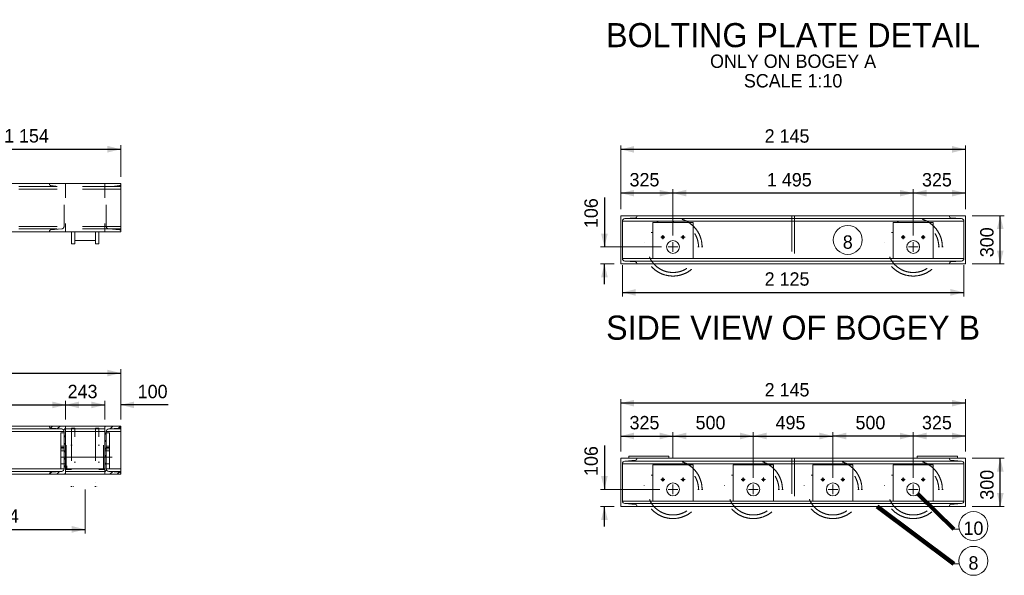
# Model space of a CAD drawing. Header units: millimetres. Extents: x -91343 to -63338, y -767328 to -747548.
# Tile 7 of 42: x -81494 to -75366, y -763368 to -759912. Entities that reach past the tile are written whole.
import ezdxf
from ezdxf.enums import TextEntityAlignment as Align

# ---------------------------------------------------------------- set-up
doc = ezdxf.new("R2010")
doc.units = ezdxf.units.MM
doc.header["$MEASUREMENT"] = 0
for name, pattern in [('DGN Style 2', [396.127113, 237.676268, -158.450845]), ('DGN Style 4', [634.199507, 316.90169, -158.450845, 0.396127, -158.450845]), ('DGN Style 5', [277.288979, 118.838134, -158.450845]), ('DGN Style 6', [753.433768, 0.396127, -158.450845, 277.288979, -158.450845, 0.396127, -158.450845])]:
    doc.linetypes.add(name, pattern=pattern)
doc.styles.add('Style-ENGINEERING', font='ENGINEERING.shx')
doc.styles.add('Style-ENGINEERING_0', font='ENGINEERING.shx')
doc.dimstyles.new('MetricMM', dxfattribs={"dimtxt": 3, "dimasz": 3, "dimexe": 1.5, "dimexo": 1.5, "dimgap": 1.5, "dimtad": 1, "dimdec": 0, "dimzin": 7, "dimtxsty": 'Style-ENGINEERING_0', "dimcen": 0.09, "dimclrd": 1, "dimclre": 1, "dimclrt": 7, "dimadec": 0, "dimazin": 3, "dimtfac": 1, "dimtdec": 0, "dimtofl": 0, "dimtmove": 0, "dimatfit": 3, "dimfxl": 1, "dimtzin": 7, "dimlwd": -1, "dimlwe": 0, "dimarcsym": 0})

# ---------------------------------------------------------------- blocks, each defined once
blk = doc.blocks.new('DIN 300x100x46kgm_6')
at = {"color": 7, "linetype": 'Continuous', "lineweight": 0, "flags": 128}
blk.add_lwpolyline([(100, 4.6, 0.39104), (92.6, 12.6), (24.7, 18, -0.39104), (10, 34), (10, 266, -0.39104), (24.7, 282), (92.6, 287.4, 0.39104), (100, 295.4), (100, 300), (0, 300), (0, 0), (100, 0), (100, 4.6)], format="xyb", close=True, dxfattribs=at)
blk = doc.blocks.new('DIN 300x100x46kgm_7')
at = {"color": 7, "linetype": 'Continuous', "lineweight": 0, "extrusion": (0, 0, -1), "flags": 128}
blk.add_lwpolyline([(-100, 4.6, -0.39104), (-92.6, 12.6), (-24.7, 18, 0.39104), (-10, 34), (-10, 266, 0.39104), (-24.7, 282), (-92.6, 287.4, -0.39104), (-100, 295.4), (-100, 300), (0, 300), (0, 0), (-100, 0), (-100, 4.6)], format="xyb", close=True, dxfattribs=at)
blk = doc.blocks.new('DIN 300x100x46kgm_8')
at = {"color": 7, "linetype": 'Continuous', "lineweight": 0, "flags": 128}
blk.add_lwpolyline([(100, 4.6, 0.39104), (92.6, 12.6), (24.7, 18, -0.39104), (10, 34), (10, 266, -0.39104), (24.7, 282), (92.6, 287.4, 0.39104), (100, 295.4), (100, 300), (0, 300), (0, 0), (100, 0), (100, 4.6)], format="xyb", close=True, dxfattribs=at)
blk = doc.blocks.new('DIN 300x100x46kgm_9')
at = {"color": 7, "linetype": 'Continuous', "lineweight": 0, "extrusion": (0, 0, -1), "flags": 128}
blk.add_lwpolyline([(-100, 4.6, -0.39104), (-92.6, 12.6), (-24.7, 18, 0.39104), (-10, 34), (-10, 266, 0.39104), (-24.7, 282), (-92.6, 287.4, -0.39104), (-100, 295.4), (-100, 300), (0, 300), (0, 0), (-100, 0), (-100, 4.6)], format="xyb", close=True, dxfattribs=at)
blk = doc.blocks.new('*U579')
at = {"color": 7, "linetype": 'DGN Style 6', "lineweight": 0, "extrusion": (0, 0, -1), "flags": 128}
for points in [[(181.2, 65), (-181.2, 65), (-181.2, 85), (181.2, 85), (181.2, 65)], [(76.2, 118.5), (-76.2, 118.5), (-76.2, 113.5), (76.2, 113.5), (76.2, 118.5)], [(181.2, -85), (-181.2, -85), (-181.2, -65), (181.2, -65), (181.2, -85)], [(76.2, -113.5), (-76.2, -113.5), (-76.2, -118.5), (76.2, -118.5), (76.2, -113.5)]]:
    blk.add_lwpolyline(points, close=True, dxfattribs=at)
for points in [[(159, 65), (159, -65)], [(-76.2, 85), (-76.2, 113.5), (76.2, 113.5), (76.2, 85)], [(-159, -65), (-159, 65)], [(-76.2, -85), (-76.2, -113.5), (76.2, -113.5), (76.2, -85)]]:
    blk.add_lwpolyline(points, dxfattribs=at)
blk = doc.blocks.new('*U578')
at = {"color": 1, "linetype": 'DGN Style 4', "lineweight": 0}
blk.add_line((167.8, 0), (-167.8, 0), dxfattribs=at)
at = {"color": 7, "linetype": 'DGN Style 6', "lineweight": 0, "extrusion": (0, 0, -1), "rotation": 89.99999999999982}
blk.add_blockref('*U579', (0, 0.1), dxfattribs=at)
blk = doc.blocks.new('*D586')
at = {"color": 1, "linetype": 'Continuous', "transparency": 16777216}
for p, q in [((-3749.3, -4870.4), (-3624.4, -4870.4)), ((-3228.9, -4870.4), (-3524.4, -4870.4))]:
    blk.add_line(p, q, dxfattribs=at)
at = {"color": 1, "linetype": 'Continuous', "lineweight": 0, "transparency": 16777216}
for p, q in [((-3624.4, -4960.7), (-3624.4, -4845.5)), ((-3524.4, -4960.7), (-3524.4, -4845.5))]:
    blk.add_line(p, q, dxfattribs=at)
at = {"color": 1, "linetype": 'Continuous', "lineweight": 0, "transparency": 16777216, "extrusion": (0, 0, -1)}
blk.add_solid([(3707.7, -4849.6), (3624.4, -4870.4), (3707.7, -4891.2)], dxfattribs=at)
at = {"color": 1, "linetype": 'Continuous', "lineweight": 0, "transparency": 16777216}
blk.add_solid([(-3441.2, -4891.2), (-3524.4, -4870.4), (-3441.2, -4849.6)], dxfattribs=at)
at = {"layer": 'Defpoints', "color": 7, "linetype": 'Continuous', "lineweight": 0, "transparency": 16777216}
for p in [(-3624.4, -4870.4), (-3324, -4870.4), (-3624.4, -5002.3), (-3524.4, -5002.3)]:
    blk.add_point(p, dxfattribs=at)
at = {"color": 7, "linetype": 'Continuous', "lineweight": 0, "transparency": 16777216, "style": 'Style-ENGINEERING'}
blk.add_text('100', height=83.25, dxfattribs=at).set_placement((-3419, -4787.2), align=Align.MIDDLE_LEFT)
blk = doc.blocks.new('*D588')
at = {"color": 1, "linetype": 'Continuous', "lineweight": 0, "transparency": 16777216}
for p, q in [((-11684.5, -4960.7), (-11684.5, -4647.6)), ((-3524.4, -4960.7), (-3524.4, -4647.6))]:
    blk.add_line(p, q, dxfattribs=at)
at = {"color": 1, "linetype": 'Continuous', "transparency": 16777216}
blk.add_line((-11684.5, -4672.6), (-3524.4, -4672.6), dxfattribs=at)
at = {"color": 1, "linetype": 'Continuous', "lineweight": 0, "transparency": 16777216}
blk.add_solid([(-11601.2, -4693.4), (-11684.5, -4672.6), (-11601.2, -4651.8)], dxfattribs=at)
at = {"color": 1, "linetype": 'Continuous', "lineweight": 0, "transparency": 16777216, "extrusion": (0, 0, -1)}
blk.add_solid([(3607.7, -4651.8), (3524.4, -4672.6), (3607.7, -4693.4)], dxfattribs=at)
at = {"layer": 'Defpoints', "color": 7, "linetype": 'Continuous', "lineweight": 0, "transparency": 16777216}
for p in [(-7604.5, -4672.6), (-3524.4, -4672.6), (-11684.5, -5002.3), (-3524.4, -5002.3)]:
    blk.add_point(p, dxfattribs=at)
at = {"color": 7, "linetype": 'Continuous', "lineweight": 0, "transparency": 16777216, "style": 'Style-ENGINEERING'}
blk.add_text('8 160', height=83.25, dxfattribs=at).set_placement((-7780.5, -4589.4), align=Align.MIDDLE_LEFT)
blk = doc.blocks.new('*D595')
at = {"color": 1, "linetype": 'Continuous', "lineweight": 0, "transparency": 16777216}
for p, q in [((-413.1, -3652.2), (-413.1, -3256.1)), ((1732.1, -3652.2), (1732.1, -3256.1))]:
    blk.add_line(p, q, dxfattribs=at)
at = {"color": 1, "linetype": 'Continuous', "transparency": 16777216}
blk.add_line((1732.1, -3281), (-413.1, -3281), dxfattribs=at)
at = {"color": 1, "linetype": 'Continuous', "lineweight": 0, "transparency": 16777216}
blk.add_solid([(-329.9, -3301.8), (-413.1, -3281), (-329.9, -3260.2)], dxfattribs=at)
at = {"color": 1, "linetype": 'Continuous', "lineweight": 0, "transparency": 16777216, "extrusion": (0, 0, -1)}
blk.add_solid([(-1648.8, -3260.2), (-1732.1, -3281), (-1648.8, -3301.8)], dxfattribs=at)
at = {"layer": 'Defpoints', "color": 7, "linetype": 'Continuous', "lineweight": 0, "transparency": 16777216}
for p in [(-413.1, -3281), (659.5, -3281), (-413.1, -3693.8), (1732.1, -3693.8)]:
    blk.add_point(p, dxfattribs=at)
at = {"color": 7, "linetype": 'Continuous', "lineweight": 0, "transparency": 16777216, "style": 'Style-ENGINEERING'}
blk.add_text('2 145', height=83.25, dxfattribs=at).set_placement((482.5, -3197.8), align=Align.MIDDLE_LEFT)
blk = doc.blocks.new('*D596')
at = {"color": 1, "linetype": 'Continuous', "lineweight": 0, "transparency": 16777216}
for p, q in [((-413.1, -5160.7), (-413.1, -5039.1)), ((-88.1, -5201.7), (-88.1, -5039.1))]:
    blk.add_line(p, q, dxfattribs=at)
at = {"color": 1, "linetype": 'Continuous', "transparency": 16777216}
blk.add_line((-413.1, -5064.1), (-88.1, -5064.1), dxfattribs=at)
at = {"color": 1, "linetype": 'Continuous', "lineweight": 0, "transparency": 16777216}
blk.add_solid([(-329.9, -5084.9), (-413.1, -5064.1), (-329.9, -5043.3)], dxfattribs=at)
at = {"color": 1, "linetype": 'Continuous', "lineweight": 0, "transparency": 16777216, "extrusion": (0, 0, -1)}
blk.add_solid([(171.4, -5043.3), (88.1, -5064.1), (171.4, -5084.9)], dxfattribs=at)
at = {"layer": 'Defpoints', "color": 7, "linetype": 'Continuous', "lineweight": 0, "transparency": 16777216}
for p in [(-250.6, -5064.1), (-88.1, -5064.1), (-413.1, -5202.3), (-88.1, -5243.3)]:
    blk.add_point(p, dxfattribs=at)
at = {"color": 7, "linetype": 'Continuous', "lineweight": 0, "transparency": 16777216, "style": 'Style-ENGINEERING'}
blk.add_text('325', height=83.25, dxfattribs=at).set_placement((-358.4, -4980.9), align=Align.MIDDLE_LEFT)
blk = doc.blocks.new('*D597')
at = {"color": 1, "linetype": 'Continuous', "lineweight": 0, "transparency": 16777216}
for p, q in [((-88.1, -5201.7), (-88.1, -5039.1)), ((412, -5324.7), (412, -5039.1))]:
    blk.add_line(p, q, dxfattribs=at)
at = {"color": 1, "linetype": 'Continuous', "transparency": 16777216}
blk.add_line((-88.1, -5064.1), (412, -5064.1), dxfattribs=at)
at = {"color": 1, "linetype": 'Continuous', "lineweight": 0, "transparency": 16777216}
blk.add_solid([(-4.9, -5084.9), (-88.1, -5064.1), (-4.9, -5043.3)], dxfattribs=at)
at = {"color": 1, "linetype": 'Continuous', "lineweight": 0, "transparency": 16777216, "extrusion": (0, 0, -1)}
blk.add_solid([(-328.7, -5043.3), (-412, -5064.1), (-328.7, -5084.9)], dxfattribs=at)
at = {"layer": 'Defpoints', "color": 7, "linetype": 'Continuous', "lineweight": 0, "transparency": 16777216}
for p in [(161.9, -5064.1), (412, -5064.1), (-88.1, -5243.3), (412, -5366.3)]:
    blk.add_point(p, dxfattribs=at)
at = {"color": 7, "linetype": 'Continuous', "lineweight": 0, "transparency": 16777216, "style": 'Style-ENGINEERING'}
blk.add_text('500', height=83.25, dxfattribs=at).set_placement((52.8, -4980.9), align=Align.MIDDLE_LEFT)
blk = doc.blocks.new('*D598')
at = {"color": 1, "linetype": 'Continuous', "lineweight": 0, "transparency": 16777216}
for p, q in [((1407.1, -5324.7), (1407.1, -5039.1)), ((1732.1, -5160.7), (1732.1, -5039.1))]:
    blk.add_line(p, q, dxfattribs=at)
at = {"color": 1, "linetype": 'Continuous', "transparency": 16777216}
blk.add_line((1732.1, -5064.1), (1407.1, -5064.1), dxfattribs=at)
at = {"color": 1, "linetype": 'Continuous', "lineweight": 0, "transparency": 16777216}
blk.add_solid([(1490.3, -5084.9), (1407.1, -5064.1), (1490.3, -5043.3)], dxfattribs=at)
at = {"color": 1, "linetype": 'Continuous', "lineweight": 0, "transparency": 16777216, "extrusion": (0, 0, -1)}
blk.add_solid([(-1648.8, -5043.3), (-1732.1, -5064.1), (-1648.8, -5084.9)], dxfattribs=at)
at = {"layer": 'Defpoints', "color": 7, "linetype": 'Continuous', "lineweight": 0, "transparency": 16777216}
for p in [(1407.1, -5064.1), (1569.6, -5064.1), (1732.1, -5202.3), (1407.1, -5366.3)]:
    blk.add_point(p, dxfattribs=at)
at = {"color": 7, "linetype": 'Continuous', "lineweight": 0, "transparency": 16777216, "style": 'Style-ENGINEERING'}
blk.add_text('325', height=83.25, dxfattribs=at).set_placement((1461.8, -4980.9), align=Align.MIDDLE_LEFT)
blk = doc.blocks.new('*D599')
at = {"color": 1, "linetype": 'Continuous', "lineweight": 0, "transparency": 16777216}
for p, q in [((907, -5324.7), (907, -5039.1)), ((1407.1, -5324.7), (1407.1, -5039.1))]:
    blk.add_line(p, q, dxfattribs=at)
at = {"color": 1, "linetype": 'Continuous', "transparency": 16777216}
blk.add_line((1407.1, -5064.1), (907, -5064.1), dxfattribs=at)
at = {"color": 1, "linetype": 'Continuous', "lineweight": 0, "transparency": 16777216}
blk.add_solid([(990.2, -5084.9), (907, -5064.1), (990.2, -5043.3)], dxfattribs=at)
at = {"color": 1, "linetype": 'Continuous', "lineweight": 0, "transparency": 16777216, "extrusion": (0, 0, -1)}
blk.add_solid([(-1323.8, -5043.3), (-1407.1, -5064.1), (-1323.8, -5084.9)], dxfattribs=at)
at = {"layer": 'Defpoints', "color": 7, "linetype": 'Continuous', "lineweight": 0, "transparency": 16777216}
for p in [(907, -5064.1), (1157, -5064.1), (907, -5366.3), (1407.1, -5366.3)]:
    blk.add_point(p, dxfattribs=at)
at = {"color": 7, "linetype": 'Continuous', "lineweight": 0, "transparency": 16777216, "style": 'Style-ENGINEERING'}
blk.add_text('500', height=83.25, dxfattribs=at).set_placement((1047.9, -4980.9), align=Align.MIDDLE_LEFT)
blk = doc.blocks.new('*D600')
at = {"color": 1, "linetype": 'Continuous', "lineweight": 0, "transparency": 16777216}
for p, q in [((-413.1, -5160.7), (-413.1, -4834.7)), ((1732.1, -5160.7), (1732.1, -4834.7))]:
    blk.add_line(p, q, dxfattribs=at)
at = {"color": 1, "linetype": 'Continuous', "transparency": 16777216}
blk.add_line((1732.1, -4859.7), (-413.1, -4859.7), dxfattribs=at)
at = {"color": 1, "linetype": 'Continuous', "lineweight": 0, "transparency": 16777216}
blk.add_solid([(-329.9, -4880.5), (-413.1, -4859.7), (-329.9, -4838.9)], dxfattribs=at)
at = {"color": 1, "linetype": 'Continuous', "lineweight": 0, "transparency": 16777216, "extrusion": (0, 0, -1)}
blk.add_solid([(-1648.8, -4838.9), (-1732.1, -4859.7), (-1648.8, -4880.5)], dxfattribs=at)
at = {"layer": 'Defpoints', "color": 7, "linetype": 'Continuous', "lineweight": 0, "transparency": 16777216}
for p in [(-413.1, -4859.7), (659.5, -4859.7), (-413.1, -5202.3), (1732.1, -5202.3)]:
    blk.add_point(p, dxfattribs=at)
at = {"color": 7, "linetype": 'Continuous', "lineweight": 0, "transparency": 16777216, "style": 'Style-ENGINEERING'}
blk.add_text('2 145', height=83.25, dxfattribs=at).set_placement((482.5, -4776.4), align=Align.MIDDLE_LEFT)
blk = doc.blocks.new('*D601')
at = {"color": 1, "linetype": 'Continuous', "lineweight": 0, "transparency": 16777216}
for p, q in [((412, -5324.7), (412, -5039.1)), ((907, -5324.7), (907, -5039.1))]:
    blk.add_line(p, q, dxfattribs=at)
at = {"color": 1, "linetype": 'Continuous', "transparency": 16777216}
blk.add_line((412, -5064.1), (907, -5064.1), dxfattribs=at)
at = {"color": 1, "linetype": 'Continuous', "lineweight": 0, "transparency": 16777216}
blk.add_solid([(495.2, -5084.9), (412, -5064.1), (495.2, -5043.3)], dxfattribs=at)
at = {"color": 1, "linetype": 'Continuous', "lineweight": 0, "transparency": 16777216, "extrusion": (0, 0, -1)}
blk.add_solid([(-823.7, -5043.3), (-907, -5064.1), (-823.7, -5084.9)], dxfattribs=at)
at = {"layer": 'Defpoints', "color": 7, "linetype": 'Continuous', "lineweight": 0, "transparency": 16777216}
for p in [(659.5, -5064.1), (907, -5064.1), (412, -5366.3), (907, -5366.3)]:
    blk.add_point(p, dxfattribs=at)
at = {"color": 7, "linetype": 'Continuous', "lineweight": 0, "transparency": 16777216, "style": 'Style-ENGINEERING'}
blk.add_text('495', height=83.25, dxfattribs=at).set_placement((550.4, -4980.9), align=Align.MIDDLE_LEFT)
blk = doc.blocks.new('*D602')
at = {"color": 1, "linetype": 'Continuous', "lineweight": 0, "transparency": 16777216}
for p, q in [((1773.7, -5202.3), (1973.9, -5202.3)), ((1773.7, -5502.3), (1973.9, -5502.3))]:
    blk.add_line(p, q, dxfattribs=at)
at = {"color": 1, "linetype": 'Continuous', "transparency": 16777216}
blk.add_line((1948.9, -5502.3), (1948.9, -5202.3), dxfattribs=at)
at = {"color": 1, "linetype": 'Continuous', "lineweight": 0, "transparency": 16777216, "extrusion": (0, 0, -1)}
blk.add_solid([(-1928.1, -5285.6), (-1948.9, -5202.3), (-1969.7, -5285.6)], dxfattribs=at)
at = {"color": 1, "linetype": 'Continuous', "lineweight": 0, "transparency": 16777216}
blk.add_solid([(1969.7, -5419.1), (1948.9, -5502.3), (1928.1, -5419.1)], dxfattribs=at)
at = {"layer": 'Defpoints', "color": 7, "linetype": 'Continuous', "lineweight": 0, "transparency": 16777216}
for p in [(1732.1, -5202.3), (1948.9, -5202.3), (1948.9, -5352.3), (1732.1, -5502.3)]:
    blk.add_point(p, dxfattribs=at)
at = {"color": 7, "linetype": 'Continuous', "lineweight": 0, "transparency": 16777216, "style": 'Style-ENGINEERING'}
blk.add_text('300', height=83.25, rotation=90, dxfattribs=at).set_placement((1865.6, -5460.1), align=Align.MIDDLE_LEFT)
blk = doc.blocks.new('*D603')
at = {"color": 1, "linetype": 'Continuous', "transparency": 16777216}
for p, q in [((-514.6, -5122.5), (-514.6, -5396.3)), ((-514.6, -5627.2), (-514.6, -5502.3))]:
    blk.add_line(p, q, dxfattribs=at)
at = {"color": 1, "linetype": 'Continuous', "lineweight": 0, "transparency": 16777216}
for p, q in [((-169.7, -5396.3), (-539.6, -5396.3)), ((-454.7, -5502.3), (-539.6, -5502.3))]:
    blk.add_line(p, q, dxfattribs=at)
blk.add_solid([(-493.8, -5313.1), (-514.6, -5396.3), (-535.4, -5313.1)], dxfattribs=at)
at = {"color": 1, "linetype": 'Continuous', "lineweight": 0, "transparency": 16777216, "extrusion": (0, 0, -1)}
blk.add_solid([(535.4, -5585.6), (514.6, -5502.3), (493.8, -5585.6)], dxfattribs=at)
at = {"layer": 'Defpoints', "color": 7, "linetype": 'Continuous', "lineweight": 0, "transparency": 16777216}
for p in [(-514.6, -5217.6), (-514.6, -5396.3), (-128.1, -5396.3), (-413.1, -5502.3)]:
    blk.add_point(p, dxfattribs=at)
at = {"color": 7, "linetype": 'Continuous', "lineweight": 0, "transparency": 16777216, "style": 'Style-ENGINEERING'}
blk.add_text('106', height=83.25, rotation=90, dxfattribs=at).set_placement((-597.8, -5312.6), align=Align.MIDDLE_LEFT)
blk = doc.blocks.new('*D604')
at = {"color": 1, "linetype": 'Continuous', "lineweight": 0, "transparency": 16777216}
for p, q in [((1407.1, -3816.2), (1407.1, -3528.1)), ((1732.1, -3652.2), (1732.1, -3528.1))]:
    blk.add_line(p, q, dxfattribs=at)
at = {"color": 1, "linetype": 'Continuous', "transparency": 16777216}
blk.add_line((1732.1, -3553.1), (1407.1, -3553.1), dxfattribs=at)
at = {"color": 1, "linetype": 'Continuous', "lineweight": 0, "transparency": 16777216}
blk.add_solid([(1490.3, -3573.9), (1407.1, -3553.1), (1490.3, -3532.3)], dxfattribs=at)
at = {"color": 1, "linetype": 'Continuous', "lineweight": 0, "transparency": 16777216, "extrusion": (0, 0, -1)}
blk.add_solid([(-1648.8, -3532.3), (-1732.1, -3553.1), (-1648.8, -3573.9)], dxfattribs=at)
at = {"layer": 'Defpoints', "color": 7, "linetype": 'Continuous', "lineweight": 0, "transparency": 16777216}
for p in [(1407.1, -3553.1), (1569.6, -3553.1), (1732.1, -3693.8), (1407.1, -3857.8)]:
    blk.add_point(p, dxfattribs=at)
at = {"color": 7, "linetype": 'Continuous', "lineweight": 0, "transparency": 16777216, "style": 'Style-ENGINEERING'}
blk.add_text('325', height=83.25, dxfattribs=at).set_placement((1461.8, -3469.9), align=Align.MIDDLE_LEFT)
blk = doc.blocks.new('*D605')
at = {"color": 1, "linetype": 'Continuous', "lineweight": 0, "transparency": 16777216}
for p, q in [((-88.1, -3816.2), (-88.1, -3528.1)), ((1407.1, -3816.2), (1407.1, -3528.1))]:
    blk.add_line(p, q, dxfattribs=at)
at = {"color": 1, "linetype": 'Continuous', "transparency": 16777216}
blk.add_line((1407.1, -3553.1), (-88.1, -3553.1), dxfattribs=at)
at = {"color": 1, "linetype": 'Continuous', "lineweight": 0, "transparency": 16777216}
blk.add_solid([(-4.9, -3573.9), (-88.1, -3553.1), (-4.9, -3532.3)], dxfattribs=at)
at = {"color": 1, "linetype": 'Continuous', "lineweight": 0, "transparency": 16777216, "extrusion": (0, 0, -1)}
blk.add_solid([(-1323.8, -3532.3), (-1407.1, -3553.1), (-1323.8, -3573.9)], dxfattribs=at)
at = {"layer": 'Defpoints', "color": 7, "linetype": 'Continuous', "lineweight": 0, "transparency": 16777216}
for p in [(-88.1, -3553.1), (659.5, -3553.1), (-88.1, -3857.8), (1407.1, -3857.8)]:
    blk.add_point(p, dxfattribs=at)
at = {"color": 7, "linetype": 'Continuous', "lineweight": 0, "transparency": 16777216, "style": 'Style-ENGINEERING'}
blk.add_text('1 495', height=83.25, dxfattribs=at).set_placement((496.6, -3469.9), align=Align.MIDDLE_LEFT)
blk = doc.blocks.new('*D606')
at = {"color": 1, "linetype": 'Continuous', "lineweight": 0, "transparency": 16777216}
for p, q in [((-413.1, -3652.2), (-413.1, -3528.1)), ((-88.1, -3816.2), (-88.1, -3528.1))]:
    blk.add_line(p, q, dxfattribs=at)
at = {"color": 1, "linetype": 'Continuous', "transparency": 16777216}
blk.add_line((-88.1, -3553.1), (-413.1, -3553.1), dxfattribs=at)
at = {"color": 1, "linetype": 'Continuous', "lineweight": 0, "transparency": 16777216}
blk.add_solid([(-329.9, -3573.9), (-413.1, -3553.1), (-329.9, -3532.3)], dxfattribs=at)
at = {"color": 1, "linetype": 'Continuous', "lineweight": 0, "transparency": 16777216, "extrusion": (0, 0, -1)}
blk.add_solid([(171.4, -3532.3), (88.1, -3553.1), (171.4, -3573.9)], dxfattribs=at)
at = {"layer": 'Defpoints', "color": 7, "linetype": 'Continuous', "lineweight": 0, "transparency": 16777216}
for p in [(-413.1, -3553.1), (-250.6, -3553.1), (-413.1, -3693.8), (-88.1, -3857.8)]:
    blk.add_point(p, dxfattribs=at)
at = {"color": 7, "linetype": 'Continuous', "lineweight": 0, "transparency": 16777216, "style": 'Style-ENGINEERING'}
blk.add_text('325', height=83.25, dxfattribs=at).set_placement((-358.4, -3469.9), align=Align.MIDDLE_LEFT)
blk = doc.blocks.new('*D607')
at = {"color": 1, "linetype": 'Continuous', "lineweight": 0, "transparency": 16777216}
for p, q in [((1773.7, -3693.8), (1973.7, -3693.8)), ((1773.7, -3993.8), (1973.7, -3993.8))]:
    blk.add_line(p, q, dxfattribs=at)
at = {"color": 1, "linetype": 'Continuous', "transparency": 16777216}
blk.add_line((1948.7, -3993.8), (1948.7, -3693.8), dxfattribs=at)
at = {"color": 1, "linetype": 'Continuous', "lineweight": 0, "transparency": 16777216, "extrusion": (0, 0, -1)}
blk.add_solid([(-1927.9, -3777.1), (-1948.7, -3693.8), (-1969.5, -3777.1)], dxfattribs=at)
at = {"color": 1, "linetype": 'Continuous', "lineweight": 0, "transparency": 16777216}
blk.add_solid([(1969.5, -3910.6), (1948.7, -3993.8), (1927.9, -3910.6)], dxfattribs=at)
at = {"layer": 'Defpoints', "color": 7, "linetype": 'Continuous', "lineweight": 0, "transparency": 16777216}
for p in [(1732.1, -3693.8), (1948.7, -3693.8), (1948.7, -3843.8), (1732.1, -3993.8)]:
    blk.add_point(p, dxfattribs=at)
at = {"color": 7, "linetype": 'Continuous', "lineweight": 0, "transparency": 16777216, "style": 'Style-ENGINEERING'}
blk.add_text('300', height=83.25, rotation=90, dxfattribs=at).set_placement((1865.4, -3951.7), align=Align.MIDDLE_LEFT)
blk = doc.blocks.new('*D608')
at = {"color": 1, "linetype": 'Continuous', "transparency": 16777216}
for p, q in [((-514.6, -3580.5), (-514.6, -3887.8)), ((-514.6, -4118.7), (-514.6, -3993.8))]:
    blk.add_line(p, q, dxfattribs=at)
at = {"color": 1, "linetype": 'Continuous', "lineweight": 0, "transparency": 16777216}
for p, q in [((-159.7, -3887.8), (-539.6, -3887.8)), ((-454.7, -3993.8), (-539.6, -3993.8))]:
    blk.add_line(p, q, dxfattribs=at)
blk.add_solid([(-493.8, -3804.6), (-514.6, -3887.8), (-535.4, -3804.6)], dxfattribs=at)
at = {"color": 1, "linetype": 'Continuous', "lineweight": 0, "transparency": 16777216, "extrusion": (0, 0, -1)}
blk.add_solid([(535.4, -4077.1), (514.6, -3993.8), (493.8, -4077.1)], dxfattribs=at)
at = {"layer": 'Defpoints', "color": 7, "linetype": 'Continuous', "lineweight": 0, "transparency": 16777216}
for p in [(-514.6, -3675.5), (-514.6, -3887.8), (-118.1, -3887.8), (-413.1, -3993.8)]:
    blk.add_point(p, dxfattribs=at)
at = {"color": 7, "linetype": 'Continuous', "lineweight": 0, "transparency": 16777216, "style": 'Style-ENGINEERING'}
blk.add_text('106', height=83.25, rotation=90, dxfattribs=at).set_placement((-597.8, -3770.6), align=Align.MIDDLE_LEFT)
blk = doc.blocks.new('*D661')
at = {"color": 1, "linetype": 'Continuous', "lineweight": 0, "transparency": 16777216}
for p, q in [((-403.1, -4001.5), (-403.1, -4195.6)), ((1722.1, -4001.5), (1722.1, -4195.6))]:
    blk.add_line(p, q, dxfattribs=at)
at = {"color": 1, "linetype": 'Continuous', "transparency": 16777216}
blk.add_line((-403.1, -4170.7), (1722.1, -4170.7), dxfattribs=at)
at = {"color": 1, "linetype": 'Continuous', "lineweight": 0, "transparency": 16777216}
blk.add_solid([(-319.9, -4191.5), (-403.1, -4170.7), (-319.9, -4149.8)], dxfattribs=at)
at = {"color": 1, "linetype": 'Continuous', "lineweight": 0, "transparency": 16777216, "extrusion": (0, 0, -1)}
blk.add_solid([(-1638.8, -4149.8), (-1722.1, -4170.7), (-1638.8, -4191.5)], dxfattribs=at)
at = {"layer": 'Defpoints', "color": 7, "linetype": 'Continuous', "lineweight": 0, "transparency": 16777216}
for p in [(-403.1, -3959.9), (1722.1, -3959.9), (659.5, -4170.7), (1722.1, -4170.7)]:
    blk.add_point(p, dxfattribs=at)
at = {"color": 7, "linetype": 'Continuous', "lineweight": 0, "transparency": 16777216, "style": 'Style-ENGINEERING'}
blk.add_text('2 125', height=83.25, dxfattribs=at).set_placement((482.5, -4087.4), align=Align.MIDDLE_LEFT)
blk = doc.blocks.new('*D726')
at = {"color": 1, "linetype": 'Continuous', "lineweight": 0, "transparency": 16777216}
for p, q in [((-4860.2, -5396.9), (-4860.2, -5669.9)), ((-3746, -5396.9), (-3746, -5669.9))]:
    blk.add_line(p, q, dxfattribs=at)
at = {"color": 1, "linetype": 'Continuous', "transparency": 16777216}
blk.add_line((-4860.2, -5644.9), (-3746, -5644.9), dxfattribs=at)
at = {"color": 1, "linetype": 'Continuous', "lineweight": 0, "transparency": 16777216}
blk.add_solid([(-4777, -5665.7), (-4860.2, -5644.9), (-4777, -5624.1)], dxfattribs=at)
at = {"color": 1, "linetype": 'Continuous', "lineweight": 0, "transparency": 16777216, "extrusion": (0, 0, -1)}
blk.add_solid([(3829.2, -5624.1), (3746, -5644.9), (3829.2, -5665.7)], dxfattribs=at)
at = {"layer": 'Defpoints', "color": 7, "linetype": 'Continuous', "lineweight": 0, "transparency": 16777216}
for p in [(-4860.2, -5355.3), (-3746, -5355.3), (-4303.1, -5644.9), (-3746, -5644.9)]:
    blk.add_point(p, dxfattribs=at)
at = {"color": 7, "linetype": 'Continuous', "lineweight": 0, "transparency": 16777216, "style": 'Style-ENGINEERING'}
blk.add_text('1 114', height=83.25, dxfattribs=at).set_placement((-4437.8, -5561.6), align=Align.MIDDLE_LEFT)
blk = doc.blocks.new('*D738')
at = {"color": 1, "linetype": 'Continuous', "lineweight": 0, "transparency": 16777216}
for p, q in [((-4678.7, -3513.1), (-4678.7, -3255.2)), ((-3524.4, -3452.2), (-3524.4, -3255.2))]:
    blk.add_line(p, q, dxfattribs=at)
at = {"color": 1, "linetype": 'Continuous', "transparency": 16777216}
blk.add_line((-4678.7, -3280.2), (-3524.4, -3280.2), dxfattribs=at)
at = {"color": 1, "linetype": 'Continuous', "lineweight": 0, "transparency": 16777216}
blk.add_solid([(-4595.5, -3301), (-4678.7, -3280.2), (-4595.5, -3259.3)], dxfattribs=at)
at = {"color": 1, "linetype": 'Continuous', "lineweight": 0, "transparency": 16777216, "extrusion": (0, 0, -1)}
blk.add_solid([(3607.7, -3259.3), (3524.4, -3280.2), (3607.7, -3301)], dxfattribs=at)
at = {"layer": 'Defpoints', "color": 7, "linetype": 'Continuous', "lineweight": 0, "transparency": 16777216}
for p in [(-4101.6, -3280.2), (-3524.4, -3280.2), (-3524.4, -3493.8), (-4678.7, -3554.8)]:
    blk.add_point(p, dxfattribs=at)
at = {"color": 7, "linetype": 'Continuous', "lineweight": 0, "transparency": 16777216, "style": 'Style-ENGINEERING'}
blk.add_text('1 154', height=83.25, dxfattribs=at).set_placement((-4250.4, -3196.9), align=Align.MIDDLE_LEFT)
blk = doc.blocks.new('*D746')
at = {"color": 1, "linetype": 'Continuous', "lineweight": 0, "transparency": 16777216}
for p, q in [((-4738.7, -4960.7), (-4738.7, -4845.5)), ((-3867.5, -4960.7), (-3867.5, -4845.5))]:
    blk.add_line(p, q, dxfattribs=at)
at = {"color": 1, "linetype": 'Continuous', "transparency": 16777216}
blk.add_line((-4738.7, -4870.4), (-3867.5, -4870.4), dxfattribs=at)
at = {"color": 1, "linetype": 'Continuous', "lineweight": 0, "transparency": 16777216}
blk.add_solid([(-4655.4, -4891.2), (-4738.7, -4870.4), (-4655.4, -4849.6)], dxfattribs=at)
at = {"color": 1, "linetype": 'Continuous', "lineweight": 0, "transparency": 16777216, "extrusion": (0, 0, -1)}
blk.add_solid([(3950.7, -4849.6), (3867.5, -4870.4), (3950.7, -4891.2)], dxfattribs=at)
at = {"layer": 'Defpoints', "color": 7, "linetype": 'Continuous', "lineweight": 0, "transparency": 16777216}
for p in [(-4303.1, -4870.4), (-3867.5, -4870.4), (-4738.7, -5002.3), (-3867.5, -5002.3)]:
    blk.add_point(p, dxfattribs=at)
at = {"color": 7, "linetype": 'Continuous', "lineweight": 0, "transparency": 16777216, "style": 'Style-ENGINEERING'}
blk.add_text('871', height=83.25, dxfattribs=at).set_placement((-4398.1, -4787.2), align=Align.MIDDLE_LEFT)
blk = doc.blocks.new('*D747')
at = {"color": 1, "linetype": 'Continuous', "lineweight": 0, "transparency": 16777216}
for p, q in [((-3867.5, -4960.7), (-3867.5, -4845.5)), ((-3624.4, -4960.7), (-3624.4, -4845.5))]:
    blk.add_line(p, q, dxfattribs=at)
at = {"color": 1, "linetype": 'Continuous', "transparency": 16777216}
blk.add_line((-3867.5, -4870.4), (-3624.4, -4870.4), dxfattribs=at)
at = {"color": 1, "linetype": 'Continuous', "lineweight": 0, "transparency": 16777216}
blk.add_solid([(-3784.2, -4891.2), (-3867.5, -4870.4), (-3784.2, -4849.6)], dxfattribs=at)
at = {"color": 1, "linetype": 'Continuous', "lineweight": 0, "transparency": 16777216, "extrusion": (0, 0, -1)}
blk.add_solid([(3707.7, -4849.6), (3624.4, -4870.4), (3707.7, -4891.2)], dxfattribs=at)
at = {"layer": 'Defpoints', "color": 7, "linetype": 'Continuous', "lineweight": 0, "transparency": 16777216}
for p in [(-3746, -4870.4), (-3624.4, -4870.4), (-3867.5, -5002.3), (-3624.4, -5002.3)]:
    blk.add_point(p, dxfattribs=at)
at = {"color": 7, "linetype": 'Continuous', "lineweight": 0, "transparency": 16777216, "style": 'Style-ENGINEERING'}
blk.add_text('243', height=83.25, dxfattribs=at).set_placement((-3855.1, -4787.2), align=Align.MIDDLE_LEFT)
blk = doc.blocks.new('*U569')
at = {"linetype": 'Continuous', "lineweight": 0}
h = blk.add_hatch(dxfattribs=at)
h.set_pattern_fill('HATCH', style=0, pattern_type=2)
h.set_pattern_definition([(45, (-3915.463, -5005.838), (-23.3345, 23.3345), [])])
h.paths.add_polyline_path([(-3967.48, -5006.92, 0.3910403), (-3960.12, -5014.89), (-3892.2, -5020.32, -0.3910403), (-3877.48, -5036.27), (-3877.48, -5268.33, -0.3910403), (-3892.2, -5284.28), (-3960.12, -5289.71, 0.3910403), (-3967.48, -5297.68), (-3967.48, -5302.3), (-3867.48, -5302.3), (-3867.48, -5002.3), (-3967.48, -5002.3)])
h = blk.add_hatch(dxfattribs=at)
h.set_pattern_fill('HATCH', style=0, pattern_type=2)
h.set_pattern_definition([(45, (-3593.684, -5013.287), (-23.3345, 23.3345), [])])
h.paths.add_polyline_path([(-3524.45, -5297.68, 0.3910403), (-3531.81, -5289.71), (-3599.72, -5284.28, -0.3910403), (-3614.45, -5268.33), (-3614.45, -5036.27, -0.3910403), (-3599.72, -5020.32), (-3531.81, -5014.89, 0.3910403), (-3524.45, -5006.92), (-3524.45, -5002.3), (-3624.45, -5002.3), (-3624.45, -5302.3), (-3524.45, -5302.3)])
at = {"color": 7, "linetype": 'Continuous', "lineweight": 0}
for p, q in [((-11684.48, -3493.84), (-3524.45, -3493.84)), ((-3524.45, -3493.84), (-3524.45, -3793.84)), ((-413.1, -3693.84), (1732.1, -3693.84)), ((-403.1, -3727.81), (1722.1, -3727.81)), ((-388.38, -3711.86), (1707.37, -3711.86)), ((-11684.48, -3793.84), (-3524.45, -3793.84)), ((-403.1, -3959.87), (1722.1, -3959.87)), ((-388.38, -3975.82), (1707.37, -3975.82)), ((-413.1, -3993.84), (1732.1, -3993.84)), ((-11684.48, -5002.3), (-3524.45, -5002.3)), ((-4713.97, -5020.32), (-3892.2, -5020.32)), ((-3867.48, -5020.32), (-3624.45, -5020.32)), ((-3599.72, -5020.32), (-3524.45, -5020.32)), ((-3524.45, -5002.3), (-3524.45, -5302.3)), ((-4728.69, -5036.27), (-3877.48, -5036.27)), ((-3867.48, -5036.27), (-3624.45, -5036.27)), ((-3614.45, -5036.27), (-3524.45, -5036.27)), ((-413.1, -5202.3), (1732.1, -5202.3)), ((-4728.69, -5268.33), (-3877.48, -5268.33)), ((-3867.48, -5268.33), (-3624.45, -5268.33)), ((-3614.45, -5268.33), (-3524.45, -5268.33)), ((-403.1, -5236.27), (1722.1, -5236.27)), ((-388.38, -5220.32), (1707.37, -5220.32)), ((-11684.48, -5302.3), (-3524.45, -5302.3)), ((-4713.97, -5284.28), (-3892.2, -5284.28)), ((-3867.48, -5284.28), (-3624.45, -5284.28)), ((-3599.72, -5284.28), (-3524.45, -5284.28)), ((-413.1, -5502.3), (1732.1, -5502.3)), ((-403.1, -5468.33), (1722.1, -5468.33)), ((-388.38, -5484.28), (1707.37, -5484.28)), ((1693.77, -5643.04), (1660.77, -5643.04)), ((1693.77, -5859.19), (1660.77, -5859.19))]:
    blk.add_line(p, q, dxfattribs=at)
at = {"color": 7, "linetype": 'DGN Style 2', "lineweight": 0}
for p, q in [((-11684.48, -3511.86), (-3524.45, -3511.86)), ((-11684.48, -3527.81), (-3524.45, -3527.81)), ((-11684.48, -3759.87), (-3524.45, -3759.87)), ((-11684.48, -3775.82), (-3524.45, -3775.82))]:
    blk.add_line(p, q, dxfattribs=at)
at = {"color": 1, "linetype": 'DGN Style 4', "lineweight": 0}
for p, q in [((-163.1, -3826.84), (-138.1, -3826.84)), ((-150.6, -3814.34), (-150.6, -3839.34)), ((-88.1, -3857.84), (-88.1, -3917.84)), ((-38.1, -3826.84), (-13.1, -3826.84)), ((-25.6, -3814.34), (-25.6, -3839.34)), ((1357.1, -3826.84), (1332.1, -3826.84)), ((1344.6, -3814.34), (1344.6, -3839.34)), ((1407.1, -3857.84), (1407.1, -3917.84)), ((1482.1, -3826.84), (1457.1, -3826.84)), ((1469.6, -3814.34), (1469.6, -3839.34)), ((-118.1, -3887.84), (-58.1, -3887.84)), ((1437.1, -3887.84), (1377.1, -3887.84)), ((-3874.98, -5135.3), (-3899.98, -5135.3)), ((-3616.95, -5135.3), (-3591.95, -5135.3)), ((-150.6, -5322.8), (-150.6, -5347.8)), ((-25.6, -5322.8), (-25.6, -5347.8)), ((349.5, -5322.8), (349.5, -5347.8)), ((474.5, -5322.8), (474.5, -5347.8)), ((844.5, -5322.8), (844.5, -5347.8)), ((969.5, -5322.8), (969.5, -5347.8)), ((1344.6, -5322.8), (1344.6, -5347.8)), ((1469.6, -5322.8), (1469.6, -5347.8)), ((-163.1, -5335.3), (-138.1, -5335.3)), ((-88.1, -5366.3), (-88.1, -5426.3)), ((-38.1, -5335.3), (-13.1, -5335.3)), ((337, -5335.3), (362, -5335.3)), ((412, -5366.3), (412, -5426.3)), ((462, -5335.3), (487, -5335.3)), ((832, -5335.3), (857, -5335.3)), ((907, -5366.3), (907, -5426.3)), ((957, -5335.3), (982, -5335.3)), ((1357.1, -5335.3), (1332.1, -5335.3)), ((1407.1, -5366.3), (1407.1, -5426.3)), ((1482.1, -5335.3), (1457.1, -5335.3)), ((-118.1, -5396.3), (-58.1, -5396.3)), ((382, -5396.3), (442, -5396.3)), ((877, -5396.3), (937, -5396.3)), ((1437.1, -5396.3), (1377.1, -5396.3))]:
    blk.add_line(p, q, dxfattribs=at)
at = {"color": 7, "linetype": 'DGN Style 2', "lineweight": 0, "flags": 128}
for points in [[(-3967.48, -3789.22, -0.3910403), (-3960.12, -3781.24), (-3892.2, -3775.82, 0.3910403), (-3877.48, -3759.87), (-3877.48, -3527.81, 0.3910403), (-3892.2, -3511.86), (-3960.12, -3506.43, -0.3910403), (-3967.48, -3498.45), (-3967.48, -3493.84), (-3867.48, -3493.84), (-3867.48, -3793.84), (-3967.48, -3793.84), (-3967.48, -3789.22)], [(-3524.45, -3789.22, 0.3910403), (-3531.81, -3781.24), (-3599.72, -3775.82, -0.3910403), (-3614.45, -3759.87), (-3614.45, -3527.81, -0.3910403), (-3599.72, -3511.86), (-3531.81, -3506.43, 0.3910403), (-3524.45, -3498.45), (-3524.45, -3493.84), (-3624.45, -3493.84), (-3624.45, -3793.84), (-3524.45, -3793.84), (-3524.45, -3789.22)]]:
    blk.add_lwpolyline(points, format="xyb", close=True, dxfattribs=at)
at = {"color": 7, "linetype": 'Continuous', "lineweight": 0, "flags": 128}
for points in [[(-213.1, -3734.87), (36.9, -3734.87), (36.9, -3959.87), (-213.1, -3959.87), (-213.1, -3734.87)], [(1532.1, -3734.87), (1282.1, -3734.87), (1282.1, -3959.87), (1532.1, -3959.87), (1532.1, -3734.87)], [(-3877.48, -5043.33), (-3897.48, -5043.33), (-3897.48, -5268.33), (-3877.48, -5268.33), (-3877.48, -5043.33)], [(-3614.45, -5043.33), (-3594.45, -5043.33), (-3594.45, -5268.33), (-3614.45, -5268.33), (-3614.45, -5043.33)], [(-113.1, -5190.3), (-113.1, -5202.3), (-363.1, -5202.3), (-363.1, -5190.3), (-113.1, -5190.3)], [(1432.1, -5190.3), (1432.1, -5202.3), (1682.1, -5202.3), (1682.1, -5190.3), (1432.1, -5190.3)], [(-213.1, -5243.33), (36.9, -5243.33), (36.9, -5468.33), (-213.1, -5468.33), (-213.1, -5243.33)], [(287, -5243.33), (537, -5243.33), (537, -5468.33), (287, -5468.33), (287, -5243.33)], [(782, -5243.33), (1032, -5243.33), (1032, -5468.33), (782, -5468.33), (782, -5243.33)], [(1532.1, -5243.33), (1282.1, -5243.33), (1282.1, -5468.33), (1532.1, -5468.33), (1532.1, -5243.33)]]:
    blk.add_lwpolyline(points, close=True, dxfattribs=at)
at = {"color": 7, "linetype": 'DGN Style 2', "lineweight": 0, "flags": 128}
for points in [[(667.5, -3693.84), (651.5, -3693.84), (651.5, -3993.84), (667.5, -3993.84), (667.5, -3693.84)], [(667.5, -5202.3), (651.5, -5202.3), (651.5, -5502.3), (667.5, -5502.3), (667.5, -5202.3)]]:
    blk.add_lwpolyline(points, close=True, dxfattribs=at)
at = {"color": 7, "linetype": 'Continuous', "lineweight": 0, "flags": 128}
for points in [[(-3810.96, -3793.84), (-3810.96, -3869.04), (-3830.96, -3869.04), (-3830.96, -3793.84)], [(-3660.96, -3793.84), (-3660.96, -3869.04), (-3680.96, -3869.04), (-3680.96, -3793.84)], [(-3680.96, -3846.84), (-3810.96, -3846.84)]]:
    blk.add_lwpolyline(points, dxfattribs=at)
for points in [[(-3967.48, -5297.68, -0.3910403), (-3960.12, -5289.71), (-3892.2, -5284.28, 0.3910403), (-3877.48, -5268.33), (-3877.48, -5036.27, 0.3910403), (-3892.2, -5020.32), (-3960.12, -5014.89, -0.3910403), (-3967.48, -5006.92), (-3967.48, -5002.3), (-3867.48, -5002.3), (-3867.48, -5302.3), (-3967.48, -5302.3), (-3967.48, -5297.68)], [(-3967.48, -5006.92, 0.3910403), (-3960.12, -5014.89), (-3892.2, -5020.32, -0.3910403), (-3877.48, -5036.27), (-3877.48, -5268.33, -0.3910403), (-3892.2, -5284.28), (-3960.12, -5289.71, 0.3910403), (-3967.48, -5297.68), (-3967.48, -5302.3), (-3867.48, -5302.3), (-3867.48, -5002.3), (-3967.48, -5002.3), (-3967.48, -5006.92)], [(-3524.45, -5297.68, 0.3910403), (-3531.81, -5289.71), (-3599.72, -5284.28, -0.3910403), (-3614.45, -5268.33), (-3614.45, -5036.27, -0.3910403), (-3599.72, -5020.32), (-3531.81, -5014.89, 0.3910403), (-3524.45, -5006.92), (-3524.45, -5002.3), (-3624.45, -5002.3), (-3624.45, -5302.3), (-3524.45, -5302.3), (-3524.45, -5297.68)], [(-3524.45, -5297.68, 0.3910403), (-3531.81, -5289.71), (-3599.72, -5284.28, -0.3910403), (-3614.45, -5268.33), (-3614.45, -5036.27, -0.3910403), (-3599.72, -5020.32), (-3531.81, -5014.89, 0.3910403), (-3524.45, -5006.92), (-3524.45, -5002.3), (-3624.45, -5002.3), (-3624.45, -5302.3), (-3524.45, -5302.3), (-3524.45, -5297.68)]]:
    blk.add_lwpolyline(points, format="xyb", close=True, dxfattribs=at)
at = {"color": 7, "linetype": 'DGN Style 2', "lineweight": 0, "flags": 128}
for points in [[(-3897.48, -5127.3), (-3877.48, -5127.3)], [(-3877.48, -5143.3), (-3897.48, -5143.3)], [(-3594.45, -5127.3), (-3614.45, -5127.3)], [(-3614.45, -5143.3), (-3594.45, -5143.3)], [(-3867.48, -5156.3), (-3897.48, -5156.3)], [(-3624.45, -5156.3), (-3594.45, -5156.3)], [(-3897.48, -5236.3), (-3867.48, -5236.3)], [(-3594.45, -5236.3), (-3624.45, -5236.3)]]:
    blk.add_lwpolyline(points, dxfattribs=at)
at = {"color": 7, "linetype": 'DGN Style 6', "lineweight": 0}
for centre, radius in [((-88.1, -3887.84), 181.2), ((-88.1, -3887.84), 159), ((1407.1, -3887.84), 181.2), ((1407.1, -3887.84), 159), ((-88.1, -5396.3), 181.2), ((-88.1, -5396.3), 159), ((412, -5396.3), 181.2), ((412, -5396.3), 159), ((907, -5396.3), 181.2), ((907, -5396.3), 159), ((1407.1, -5396.3), 181.2), ((1407.1, -5396.3), 159)]:
    blk.add_circle(centre, radius, dxfattribs=at)
at = {"color": 7, "linetype": 'Continuous', "lineweight": 13}
for centre in [(999.64, -3844.42), (1781.8, -5624.3), (1781.8, -5840.45)]:
    blk.add_circle(centre, 90, dxfattribs=at)
at = {"color": 7, "linetype": 'Continuous', "lineweight": 0}
for centre, radius in [((-150.6, -3826.84), 8), ((-88.1, -3887.84), 40), ((-25.6, -3826.84), 8), ((1344.6, -3826.84), 8), ((1407.1, -3887.84), 40), ((1469.6, -3826.84), 8), ((-150.6, -5335.3), 8), ((-25.6, -5335.3), 8), ((349.5, -5335.3), 8), ((474.5, -5335.3), 8), ((844.5, -5335.3), 8), ((969.5, -5335.3), 8), ((1344.6, -5335.3), 8), ((1469.6, -5335.3), 8), ((-88.1, -5396.3), 40), ((412, -5396.3), 40), ((907, -5396.3), 40), ((1407.1, -5396.3), 40)]:
    blk.add_circle(centre, radius, dxfattribs=at)
at = {"color": 7, "linetype": 'Continuous', "lineweight": 0, "rotation": 1.593457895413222e-12}
blk.add_blockref('DIN 300x100x46kgm_6', (-413.1, -3993.84), dxfattribs=at)
at = {"color": 7, "linetype": 'Continuous', "lineweight": 0, "extrusion": (0, 0, -1), "rotation": 359.9999999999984}
blk.add_blockref('DIN 300x100x46kgm_7', (-1732.1, -3993.84), dxfattribs=at)
at = {"color": 1, "linetype": 'DGN Style 4', "lineweight": 0}
blk.add_blockref('*U578', (-3745.96, -5196.34), dxfattribs=at)
at = {"color": 7, "linetype": 'Continuous', "lineweight": 0}
blk.add_blockref('DIN 300x100x46kgm_8', (-413.1, -5502.3), dxfattribs=at)
at = {"color": 7, "linetype": 'Continuous', "lineweight": 0, "extrusion": (0, 0, -1)}
blk.add_blockref('DIN 300x100x46kgm_9', (-1732.1, -5502.3), dxfattribs=at)
at = {"color": 7, "lineweight": 13, "char_height": 149.85, "attachment_point": 5, "line_spacing_factor": 0.9, "style": 'Style-ENGINEERING'}
for s, insert, width in [('BOLTING PLATE DETAIL', (659.5, -2571.39), 7044.4368), ('SIDE VIEW OF BOGEY B', (659.5, -4391.1), 8136.0967)]:
    blk.add_mtext(s, dxfattribs=dict(at, insert=insert, width=width))
at = {"color": 7, "linetype": 'DGN Style 5', "lineweight": 0, "char_height": 83.25, "attachment_point": 5, "line_spacing_factor": 0.6, "style": 'Style-ENGINEERING'}
for s, insert in [('ONLY ON BOGEY A', (659.5, -2733.14)), ('SCALE 1:10', (659.5, -2854.94)), ('8', (999.64, -3858.29)), ('10', (1781.8, -5638.18)), ('8', (1781.8, -5854.33))]:
    blk.add_mtext(s, dxfattribs=dict(at, insert=insert))
at = {"color": 1, "linetype": 'Continuous'}
for base, p1, p2, picture, middle in [((-3524.45, -3280.15), (-4678.71, -3554.76), (-3524.45, -3493.84), '*D738', (-4101.58, -3280.15)), ((-3524.45, -4672.62), (-11684.48, -5002.3), (-3524.45, -5002.3), '*D588', (-7604.46, -4672.62)), ((-3867.48, -4870.43), (-4738.69, -5002.3), (-3867.48, -5002.3), '*D746', (-4303.09, -4870.43)), ((-3624.45, -4870.43), (-3867.48, -5002.3), (-3624.45, -5002.3), '*D747', (-3745.96, -4870.43)), ((-88.1, -5064.11), (-413.1, -5202.3), (-88.1, -5243.33), '*D596', (-250.6, -5064.11)), ((412, -5064.11), (-88.1, -5243.33), (412, -5366.3), '*D597', (161.95, -5064.11)), ((907, -5064.11), (412, -5366.3), (907, -5366.3), '*D601', (659.5, -5064.11)), ((-3745.96, -5644.9), (-4860.21, -5355.3), (-3745.96, -5355.3), '*D726', (-4303.09, -5644.9))]:
    dim = blk.add_linear_dim(base=base, p1=p1, p2=p2, text='\\FSTANDARD;<>', dimstyle='MetricMM', override={"dimtxt": 83.25, "dimasz": 83.25, "dimexe": 24.975, "dimexo": 41.625, "dimgap": 41.625}, dxfattribs=at)
    dim.commit()
    dim.dimension.update_dxf_attribs({"geometry": picture, "text_midpoint": middle})
for base, p1, p2, angle, picture, middle in [((-413.1, -3281.03), (1732.1, -3693.84), (-413.1, -3693.84), 180, '*D595', (659.5, -3281.03)), ((-413.1, -3553.11), (-88.1, -3857.84), (-413.1, -3693.84), 180, '*D606', (-250.6, -3553.11)), ((-88.1, -3553.11), (1407.1, -3857.84), (-88.1, -3857.84), 180, '*D605', (659.5, -3553.11)), ((1407.1, -3553.11), (1732.1, -3693.84), (1407.1, -3857.84), 180, '*D604', (1569.6, -3553.11)), ((1948.69, -3693.84), (1732.1, -3993.84), (1732.1, -3693.84), 90, '*D607', (1948.69, -3843.84)), ((1722.1, -4170.65), (-403.1, -3959.87), (1722.1, -3959.87), 0, '*D661', (659.5, -4170.65)), ((-413.1, -4859.67), (1732.1, -5202.3), (-413.1, -5202.3), 180, '*D600', (659.5, -4859.67)), ((907, -5064.11), (1407.1, -5366.3), (907, -5366.3), 180, '*D599', (1157.05, -5064.11)), ((1407.1, -5064.11), (1732.1, -5202.3), (1407.1, -5366.3), 180, '*D598', (1569.6, -5064.11)), ((1948.89, -5202.3), (1732.1, -5502.3), (1732.1, -5202.3), 90, '*D602', (1948.89, -5352.3))]:
    dim = blk.add_linear_dim(base=base, p1=p1, p2=p2, angle=angle, text='\\FSTANDARD;<>', dimstyle='MetricMM', override={"dimtxt": 83.25, "dimasz": 83.25, "dimexe": 24.975, "dimexo": 41.625, "dimgap": 41.625}, dxfattribs=at)
    dim.commit()
    dim.dimension.update_dxf_attribs({"geometry": picture, "text_midpoint": middle})
for base, p1, p2, angle, picture, middle in [((-514.58, -3887.84), (-413.1, -3993.84), (-118.1, -3887.84), 90, '*D608', (-514.58, -3675.53)), ((-3624.45, -4870.43), (-3524.45, -5002.3), (-3624.45, -5002.3), 180, '*D586', (-3323.98, -4870.43)), ((-514.58, -5396.3), (-413.1, -5502.3), (-128.1, -5396.3), 90, '*D603', (-514.58, -5217.59))]:
    dim = blk.add_linear_dim(base=base, p1=p1, p2=p2, angle=angle, text='\\FSTANDARD;<>', dimstyle='MetricMM', override={"dimtxt": 83.25, "dimasz": 83.25, "dimexe": 24.975, "dimexo": 41.625, "dimgap": 41.625}, dxfattribs=at)
    dim.commit()
    dim.dimension.update_dxf_attribs({"geometry": picture, "text_midpoint": middle, "dimtype": 128})
for points in [[(1435.38, -5424.59), (1660.77, -5643.04)], [(1181.67, -5502.3), (1660.77, -5859.19)]]:
    blk.add_leader(points, dimstyle='MetricMM', override={"dimtxt": 83.25, "dimasz": 83.25, "dimgap": 41.625, "dimclrd": 0, "dimlwd": 65534}, dxfattribs=at)

msp = doc.modelspace()

# ---------------------------------------------------------------- block references
at = {"color": 7, "linetype": 'Continuous', "lineweight": 13}
msp.add_blockref('*U569', (-77340.2, -757437.75), dxfattribs=at)

doc.saveas('drawing.dxf')
